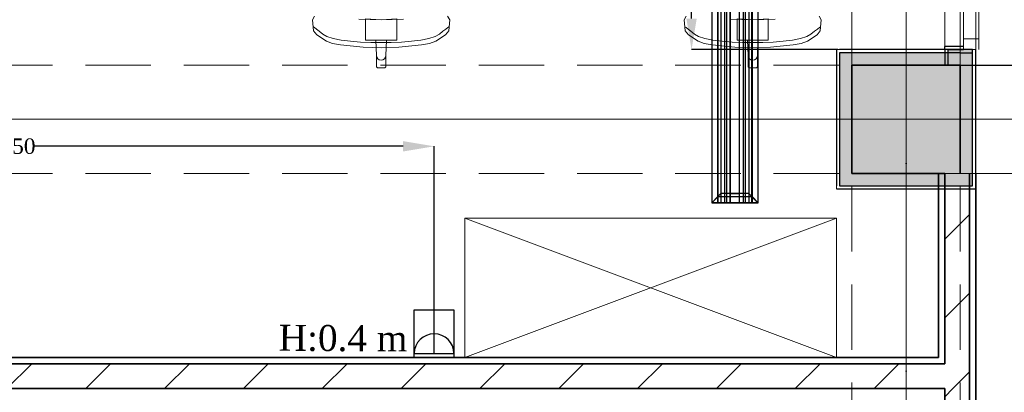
# Model space of a CAD drawing. Header units: inches. Extents: x -78787 to 29484, y -9517 to 23232.
# Tile 76 of 256: x -6531 to -3352, y -1239 to -35. Entities that reach past the tile are written whole.
import ezdxf
from ezdxf import colors
from ezdxf.entities.mleader import LeaderData, LeaderLine
from ezdxf.enums import TextEntityAlignment as Align
from ezdxf.math import Vec2, Vec3

# ---------------------------------------------------------------- set-up
doc = ezdxf.new("R2010")
doc.units = ezdxf.units.IN
doc.header["$MEASUREMENT"] = 0
doc.linetypes.add('Dot & Dashed', pattern=[670.277762, 317.5, -176.388889, 0, -176.388874])
doc.linetypes.add('Hidden', pattern=[317.5, 211.666667, -105.833333])
for name, color, linetype in [('- განათება', 7, 'Continuous'), ('- მექანიკური ნაწილი', 7, 'Continuous'), ('- საშტეფცელო როზეტები', 7, 'Continuous'), ('Edges', 7, 'Continuous'), ('New_Structural - Bearing', 7, 'Continuous'), ('Structural - Bearing', 7, 'Continuous'), ('Structural - Grid', 7, 'Continuous')]:
    doc.layers.add(name, color=color, linetype=linetype)
for name, color, linetype, lineweight in [('New_Archicad Windows_Pen_No__1', 7, 'Continuous', 13), ('New_Interior - Furniture _Pen_No__1', 7, 'Continuous', 13), ('New_Structural - Bearing_Pen_No__1', 7, 'Continuous', 13), ('New_Structural - Bearing_Pen_No__6', 5, 'Continuous', 35), ('Structural - Bearing_Pen_No__20', 1, 'Continuous', 0)]:
    doc.layers.add(name, color=color, linetype=linetype, lineweight=lineweight)
for name, color, linetype, lineweight, true_color in [('New_Structural - Bearing_Pen_No__255', 7, 'Continuous', 13, 0xe8e8e8), ('New_Structural - Bearing_Pen_No__5', 7, 'Continuous', 25, 0x40a5ff), ('New_Structural - Bearing_Pen_No__57', 7, 'Continuous', 25, 0xdcd214), ('Structural - Bearing_Pen_No__102', 7, 'Continuous', 13, 0xcccccc), ('Structural - Bearing_Pen_No__161', 7, 'Continuous', 13, 0x6a6a6a), ('Structural - Bearing_Pen_No__28', 7, 'Continuous', 35, 0xa80f02), ('Structural - Grid_Pen_No__81', 7, 'Continuous', 20, 0x6a6a6a)]:
    doc.layers.add(name, color=color, linetype=linetype, lineweight=lineweight, true_color=true_color)
doc.styles.add('CT', font='ARIALN.TTF', dxfattribs={"height": 200})
doc.styles.add('GENERATED_STYLE_2', font='txt')
doc.styles.get("Standard").update_dxf_attribs({"font": 'arial.ttf'})
doc.dimstyles.get("Standard").update_dxf_attribs({"dimtxt": 0.18, "dimasz": 0.18, "dimexe": 0.18, "dimexo": 0.0625, "dimgap": 0.09, "dimtad": 0, "dimtih": 1, "dimtoh": 1, "dimdec": 4, "dimzin": 0, "dimdsep": 46, "dimtxsty": 'Standard', "dimcen": 0.09, "dimadec": 0, "dimazin": 0, "dimtfac": 1, "dimtdec": 4, "dimtofl": 0, "dimtmove": 0, "dimatfit": 3, "dimfxl": 1, "dimtolj": 1, "dimtzin": 0, "dimarcsym": 0})
pattern_1 = [(45, (0, 0), (-127.2792, 127.2792), [])]

# ---------------------------------------------------------------- blocks, each defined once
blk = doc.blocks.new('Wall_32', base_point=(-28783.8, 14838))
at = {"layer": 'New_Structural - Bearing_Pen_No__57', "linetype": 'Continuous', "lineweight": 25, "true_color": 0xdcd214}
h = blk.add_hatch(dxfattribs=at)
h.set_pattern_fill('MASONRY_BLOCK', color=52, style=0, pattern_type=2)
h.set_pattern_definition(pattern_1)
h.paths.add_polyline_path([(-28803.8, 19873), (-28803.8, 20488), (-28883.8, 20488), (-28883.8, 19873)])
h = blk.add_hatch(dxfattribs=at)
h.set_pattern_fill('MASONRY_BLOCK', color=52, style=0, pattern_type=2)
h.set_pattern_definition(pattern_1)
h.paths.add_polyline_path([(-28883.8, 19873), (-28883.8, 19793), (-28803.8, 19793), (-28803.8, 19873)])
h = blk.add_hatch(dxfattribs=at)
h.set_pattern_fill('MASONRY_BLOCK', color=52, style=0, pattern_type=2)
h.set_pattern_definition(pattern_1)
h.paths.add_polyline_path([(-28883.8, 19793), (-28883.8, 14838), (-28803.8, 14838), (-28803.8, 19793)])
at = {"layer": 'New_Structural - Bearing_Pen_No__1', "color": 7, "linetype": 'Continuous', "lineweight": 13, "flags": 128}
for points in [[(-28803.8, 20488), (-28883.8, 20488)], [(-28783.8, 20488), (-28803.8, 20488)]]:
    blk.add_lwpolyline(points, dxfattribs=at)
at = {"layer": 'New_Structural - Bearing_Pen_No__6', "color": 5, "linetype": 'Continuous', "lineweight": 35}
for p, q in [((-28883.8, 20488), (-28883.8, 19873)), ((-28803.8, 19873), (-28803.8, 20488)), ((-28883.8, 19873), (-28903.8, 19873)), ((-28803.8, 19793), (-28803.8, 19873)), ((-28903.8, 19793), (-28883.8, 19793)), ((-28883.8, 19793), (-28883.8, 14838)), ((-28803.8, 14838), (-28803.8, 19793))]:
    blk.add_line(p, q, dxfattribs=at)
at = {"layer": 'New_Structural - Bearing_Pen_No__6', "color": 5, "linetype": 'Continuous', "lineweight": 35, "flags": 128}
for points in [[(-28903.8, 20488), (-28903.8, 19893)], [(-28783.8, 18460.3), (-28783.8, 20488)]]:
    blk.add_lwpolyline(points, dxfattribs=at)
blk = doc.blocks.new('Wall_34', base_point=(-28783.8, 19893))
at = {"layer": 'New_Structural - Bearing_Pen_No__57', "linetype": 'Continuous', "lineweight": 25, "true_color": 0xdcd214}
h = blk.add_hatch(dxfattribs=at)
h.set_pattern_fill('MASONRY_BLOCK', color=52, style=0, pattern_type=2)
h.set_pattern_definition(pattern_1)
h.paths.add_polyline_path([(-28903.8, 19873), (-35090.4, 19873), (-35090.4, 19793), (-28903.8, 19793)])
h = blk.add_hatch(dxfattribs=at)
h.set_pattern_fill('MASONRY_BLOCK', color=52, style=0, pattern_type=2)
h.set_pattern_definition(pattern_1)
h.paths.add_polyline_path([(-28903.8, 19873), (-28903.8, 19793), (-28883.8, 19793), (-28883.8, 19873)])
at = {"layer": 'New_Structural - Bearing_Pen_No__6', "color": 5, "linetype": 'Continuous', "lineweight": 35}
for p, q in [((-28903.8, 19873), (-35090.4, 19873)), ((-28883.8, 19873), (-28903.8, 19873)), ((-35090.4, 19793), (-28903.8, 19793)), ((-28903.8, 19793), (-28883.8, 19793))]:
    blk.add_line(p, q, dxfattribs=at)
at = {"layer": 'New_Structural - Bearing_Pen_No__6', "color": 5, "linetype": 'Continuous', "lineweight": 35, "flags": 128}
blk.add_lwpolyline([(-28903.8, 19893), (-35090.4, 19893)], dxfattribs=at)
blk = doc.blocks.new('Horizontal Multi-Sash Window_18')
at = {"layer": 'New_Archicad Windows_Pen_No__1', "color": 7, "linetype": 'Continuous', "lineweight": 13}
for p, q in [((-1543.2, 60), (-1533.2, 60)), ((-1533.2, 60), (1533.2, 60)), ((-1533.2, 0), (-1533.2, 60)), ((1543.2, 60), (1533.2, 60)), ((1533.2, 0), (1533.2, 60)), ((-1543.2, 0), (-1508.2, 0)), ((-1543.2, 0), (-1543.2, -30)), ((-1543.2, 0), (-1543.2, -30)), ((-1508.2, 0), (-1508.2, -50)), ((-1508.2, 0), (1508.2, 0)), ((1508.2, -50), (1508.2, 0)), ((1508.2, 0), (1543.2, 0)), ((1543.2, 0), (1543.2, -30)), ((1543.2, 0), (1543.2, -30)), ((-1543.2, -30), (-1543.2, -40)), ((-1543.2, -30), (-1543.2, -40)), ((1543.2, -30), (1543.2, -40)), ((1543.2, -30), (1543.2, -40)), ((-1543.2, -40), (1543.2, -40)), ((-1508.2, -50), (-1543.2, -50)), ((1508.2, -50), (-1508.2, -50)), ((1543.2, -50), (1508.2, -50))]:
    blk.add_line(p, q, dxfattribs=at)
blk = doc.blocks.new('Wall_105', base_point=(-28783.8, 20838))
at = {"layer": 'New_Structural - Bearing_Pen_No__57', "linetype": 'Continuous', "lineweight": 25, "true_color": 0xdcd214}
blk.add_hatch(color=52, dxfattribs=at).paths.add_polyline_path([(-28873.8, 20838), (-28793.8, 20838), (-28793.8, 20888), (-28823.8, 20888), (-28873.8, 20888)])
at = {"layer": 'New_Structural - Bearing_Pen_No__1', "color": 7, "linetype": 'Continuous', "lineweight": 13}
for p, q in [((-28823.8, 20888), (-28823.8, 20898)), ((-28823.8, 20888), (-28793.8, 20888)), ((-28793.8, 20888), (-28783.8, 20888))]:
    blk.add_line(p, q, dxfattribs=at)
at = {"layer": 'New_Structural - Bearing_Pen_No__1', "color": 7, "linetype": 'Continuous', "lineweight": 13, "flags": 128}
for points in [[(-28793.8, 20838), (-28833.8, 20838)], [(-28783.8, 20838), (-28793.8, 20838)]]:
    blk.add_lwpolyline(points, dxfattribs=at)
at = {"layer": 'New_Structural - Bearing_Pen_No__5', "color": 161, "linetype": 'Continuous', "lineweight": 25, "true_color": 0x40a5ff}
for p, q in [((-28823.8, 20898), (-28883.8, 20898)), ((-28883.8, 20888), (-28883.8, 20898)), ((-28873.8, 20888), (-28873.8, 20838)), ((-28873.8, 20888), (-28823.8, 20888)), ((-28793.8, 20838), (-28793.8, 20888))]:
    blk.add_line(p, q, dxfattribs=at)
at = {"layer": 'New_Structural - Bearing_Pen_No__5', "color": 161, "linetype": 'Continuous', "lineweight": 25, "true_color": 0x40a5ff, "flags": 128}
for points in [[(-28883.8, 20888), (-28883.8, 20838)], [(-28783.8, 20838), (-28783.8, 20888)]]:
    blk.add_lwpolyline(points, dxfattribs=at)
at = {"layer": 'New_Archicad Windows_Pen_No__1', "color": 7, "linetype": 'Continuous', "lineweight": 13, "zscale": 1000, "rotation": 90}
blk.add_blockref('Horizontal Multi-Sash Window_18', (-28823.8, 22431.1), dxfattribs=at)
blk = doc.blocks.new('Wall_179', base_point=(-28833.8, 20488))
at = {"layer": 'New_Structural - Bearing_Pen_No__255', "linetype": 'Continuous', "lineweight": 13, "true_color": 0xe8e8e8}
for points in [[(-29183.8, 20488), (-29223.8, 20488), (-29223.8, 20448)], [(-29183.8, 20488), (-29223.8, 20448), (-29183.8, 20448)], [(-28833.8, 20488), (-29183.8, 20488), (-29183.8, 20448), (-28833.8, 20448)], [(-28793.8, 20488), (-28833.8, 20488), (-28793.8, 20448)], [(-28833.8, 20488), (-28833.8, 20448), (-28793.8, 20448)]]:
    blk.add_hatch(color=254, dxfattribs=at).paths.add_polyline_path(points)
at = {"layer": 'New_Structural - Bearing_Pen_No__1', "color": 7, "linetype": 'Continuous', "lineweight": 13, "flags": 128}
for points in [[(-29233.8, 20438), (-29233.8, 20448)], [(-28783.8, 20438), (-28783.8, 20448)]]:
    blk.add_lwpolyline(points, dxfattribs=at)
at = {"layer": 'New_Structural - Bearing_Pen_No__5', "color": 161, "linetype": 'Continuous', "lineweight": 25, "true_color": 0x40a5ff}
for p, q in [((-29223.8, 20488), (-29223.8, 20448)), ((-28793.8, 20448), (-28793.8, 20488)), ((-29223.8, 20448), (-29183.8, 20448)), ((-29183.8, 20448), (-28833.8, 20448)), ((-28833.8, 20448), (-28793.8, 20448))]:
    blk.add_line(p, q, dxfattribs=at)
at = {"layer": 'New_Structural - Bearing_Pen_No__5', "color": 161, "linetype": 'Continuous', "lineweight": 25, "true_color": 0x40a5ff, "flags": 128}
blk.add_lwpolyline([(-29233.8, 20438), (-28783.8, 20438)], dxfattribs=at)
blk = doc.blocks.new('Wall_180', base_point=(-29183.8, 20488))
at = {"layer": 'New_Structural - Bearing_Pen_No__255', "linetype": 'Continuous', "lineweight": 13, "true_color": 0xe8e8e8}
for points in [[(-29223.8, 20878), (-29183.8, 20838), (-29183.8, 20878)], [(-29223.8, 20838), (-29183.8, 20838), (-29223.8, 20878)], [(-29223.8, 20838), (-29223.8, 20488), (-29183.8, 20488), (-29183.8, 20838)]]:
    blk.add_hatch(color=254, dxfattribs=at).paths.add_polyline_path(points)
at = {"layer": 'New_Structural - Bearing_Pen_No__1', "color": 7, "linetype": 'Continuous', "lineweight": 13, "flags": 128}
blk.add_lwpolyline([(-29233.8, 20888), (-29223.8, 20888)], dxfattribs=at)
at = {"layer": 'New_Structural - Bearing_Pen_No__5', "color": 161, "linetype": 'Continuous', "lineweight": 25, "true_color": 0x40a5ff}
for p, q in [((-29183.8, 20878), (-29223.8, 20878)), ((-29223.8, 20878), (-29223.8, 20838)), ((-29223.8, 20838), (-29223.8, 20488)), ((-29223.8, 20488), (-29223.8, 20448))]:
    blk.add_line(p, q, dxfattribs=at)
at = {"layer": 'New_Structural - Bearing_Pen_No__5', "color": 161, "linetype": 'Continuous', "lineweight": 25, "true_color": 0x40a5ff, "flags": 128}
blk.add_lwpolyline([(-29233.8, 20888), (-29233.8, 20448)], dxfattribs=at)
blk = doc.blocks.new('Wall_181', base_point=(-29183.8, 20838))
at = {"layer": 'New_Structural - Bearing_Pen_No__255', "linetype": 'Continuous', "lineweight": 13, "true_color": 0xe8e8e8}
blk.add_hatch(color=254, dxfattribs=at).paths.add_polyline_path([(-29183.8, 20838), (-28833.8, 20838), (-28833.8, 20878), (-29183.8, 20878)])
at = {"layer": 'New_Structural - Bearing_Pen_No__5', "color": 161, "linetype": 'Continuous', "lineweight": 25, "true_color": 0x40a5ff}
for p, q in [((-29183.8, 20878), (-29223.8, 20878)), ((-28833.8, 20878), (-29183.8, 20878)), ((-28793.8, 20888), (-28833.8, 20888)), ((-28833.8, 20878), (-28793.8, 20878))]:
    blk.add_line(p, q, dxfattribs=at)
at = {"layer": 'New_Structural - Bearing_Pen_No__5', "color": 161, "linetype": 'Continuous', "lineweight": 25, "true_color": 0x40a5ff, "flags": 128}
blk.add_lwpolyline([(-28833.8, 20888), (-29223.8, 20888)], dxfattribs=at)
blk = doc.blocks.new('Wall_204', base_point=(-28833.8, 20888))
at = {"layer": 'New_Structural - Bearing_Pen_No__255', "linetype": 'Continuous', "lineweight": 13, "true_color": 0xe8e8e8}
for points in [[(-28793.8, 20838), (-28793.8, 20878), (-28833.8, 20878), (-28833.8, 20838)], [(-28793.8, 20488), (-28793.8, 20838), (-28833.8, 20838), (-28833.8, 20488)]]:
    blk.add_hatch(color=254, dxfattribs=at).paths.add_polyline_path(points)
at = {"layer": 'New_Structural - Bearing_Pen_No__1', "color": 7, "linetype": 'Continuous', "lineweight": 13, "flags": 128}
for points in [[(-28833.8, 20888), (-28793.8, 20888)], [(-28793.8, 20888), (-28783.8, 20888)]]:
    blk.add_lwpolyline(points, dxfattribs=at)
at = {"layer": 'New_Structural - Bearing_Pen_No__5', "color": 161, "linetype": 'Continuous', "lineweight": 25, "true_color": 0x40a5ff}
for p, q in [((-28793.8, 20888), (-28833.8, 20888)), ((-28833.8, 20878), (-28793.8, 20878)), ((-28793.8, 20838), (-28793.8, 20878)), ((-28793.8, 20488), (-28793.8, 20838)), ((-28793.8, 20448), (-28793.8, 20488))]:
    blk.add_line(p, q, dxfattribs=at)
at = {"layer": 'New_Structural - Bearing_Pen_No__5', "color": 161, "linetype": 'Continuous', "lineweight": 25, "true_color": 0x40a5ff, "flags": 128}
blk.add_lwpolyline([(-28783.8, 20448), (-28783.8, 20888)], dxfattribs=at)
blk = doc.blocks.new('Column_17', base_point=(-29008.8, 20663))
at = {"layer": 'Structural - Bearing_Pen_No__161', "linetype": 'Continuous', "lineweight": 0, "true_color": 0x6a6a6a}
blk.add_hatch(color=251, dxfattribs=at).paths.add_polyline_path([(-28833.8, 20838), (-29183.8, 20838), (-29183.8, 20488), (-28883.8, 20488), (-28833.8, 20488)])
at = {"layer": 'Structural - Bearing_Pen_No__20', "color": 1, "linetype": 'Continuous', "lineweight": 0}
for p, q in [((-29008.8, 20743), (-29008.8, 20918)), ((-29088.8, 20663), (-29263.8, 20663)), ((-28928.8, 20663), (-28753.8, 20663)), ((-29008.8, 20583), (-29008.8, 20408))]:
    blk.add_line(p, q, dxfattribs=at)
blk.add_point((-29008.8, 20663), dxfattribs=at)
at = {"layer": 'Structural - Bearing_Pen_No__28', "color": 14, "linetype": 'Continuous', "lineweight": 35, "true_color": 0xa80f02, "flags": 128}
blk.add_lwpolyline([(-28833.8, 20488), (-28833.8, 20838), (-29183.8, 20838), (-29183.8, 20488), (-28883.8, 20488)], dxfattribs=at)
blk = doc.blocks.new('Wardrobe 01')
at = {"layer": 'New_Interior - Furniture _Pen_No__1', "color": 7, "linetype": 'Continuous', "lineweight": 13}
for p, q in [((1200, 0), (0, 450)), ((0, 0), (1200, 450))]:
    blk.add_line(p, q, dxfattribs=at)
at = {"layer": 'New_Interior - Furniture _Pen_No__1', "color": 7, "linetype": 'Continuous', "lineweight": 13, "flags": 128}
blk.add_lwpolyline([(0, 0), (1200, 0), (1200, 450), (0, 450)], close=True, dxfattribs=at)
blk = doc.blocks.new('Standard grid marker')
at = {"layer": 'Structural - Grid_Pen_No__81', "color": 251, "linetype": 'Continuous', "lineweight": 20, "true_color": 0x6a6a6a}
blk.add_line((1000, 0), (51328.1, 0), dxfattribs=at)
at = {"layer": 'Structural - Grid_Pen_No__81', "color": 251, "lineweight": 20, "true_color": 0x6a6a6a, "style": 'GENERATED_STYLE_2'}
for tag, p in [('AC_MarkerText_1_0', (-100, -144)), ('AC_MarkerText_1_1', (52428.1, -144))]:
    blk.add_attdef(tag, text='', height=100, rotation=180, dxfattribs=at).set_placement(p, align=Align.TOP_CENTER)
blk = doc.blocks.new('Standard grid marker_2')
at = {"layer": 'Structural - Grid_Pen_No__81', "color": 251, "linetype": 'Continuous', "lineweight": 20, "true_color": 0x6a6a6a}
blk.add_line((1000, 0), (27734.9, 0), dxfattribs=at)
at = {"layer": 'Structural - Grid_Pen_No__81', "color": 251, "lineweight": 20, "true_color": 0x6a6a6a, "style": 'GENERATED_STYLE_2'}
for tag, p in [('AC_MarkerText_1_0', (-1.5, -46.7)), ('AC_MarkerText_1_1', (28933.4, -46.7))]:
    blk.add_attdef(tag, text='', height=100, rotation=270, dxfattribs=at).set_placement(p, align=Align.TOP_CENTER)
blk = doc.blocks.new('Office Workstation Solo_2')
at = {"layer": 'New_Interior - Furniture _Pen_No__1', "color": 7, "linetype": 'Continuous', "lineweight": 13}
for p, q in [((-814.7, -1228.1), (-821.4, -1239.7)), ((-821.4, -1239.7), (-818.1, -1275.8)), ((-600, -1240.5), (-672.3, -1238.2)), ((-650.3, -1236.6), (-600, -1239.8)), ((-650.3, -1236.6), (-650.3, -1275.3)), ((-549.7, -1236.6), (-600, -1239.8)), ((-600, -1240.5), (-527.7, -1238.2)), ((-549.7, -1236.6), (-549.7, -1275.3)), ((-385.3, -1228.1), (-378.6, -1239.7)), ((-378.6, -1239.7), (-381.9, -1275.8)), ((-815, -1265.2), (-818.8, -1262.6)), ((-808.8, -1270.4), (-815, -1265.2)), ((-799.7, -1276.5), (-808.8, -1270.4)), ((-400.3, -1276.5), (-391.2, -1270.4)), ((-391.2, -1270.4), (-385, -1265.2)), ((-385, -1265.2), (-381.2, -1262.6)), ((-818.1, -1275.8), (-807.6, -1289)), ((-807.6, -1289), (-776.5, -1309)), ((-788, -1286.6), (-799.7, -1276.5)), ((-774.8, -1294.3), (-788, -1286.6)), ((-754.5, -1300.5), (-774.8, -1294.3)), ((-728.5, -1305.5), (-754.5, -1300.5)), ((-650.3, -1275.3), (-650.3, -1305.3)), ((-549.7, -1275.3), (-549.7, -1305.3)), ((-471.5, -1305.5), (-445.5, -1300.5)), ((-445.5, -1300.5), (-425.2, -1294.3)), ((-425.2, -1294.3), (-412, -1286.6)), ((-392.4, -1289), (-423.5, -1309)), ((-412, -1286.6), (-400.3, -1276.5)), ((-381.9, -1275.8), (-392.4, -1289)), ((-776.5, -1309), (-756.6, -1316.3)), ((-756.6, -1316.3), (-730.7, -1321.1)), ((-730.7, -1321.1), (-657.5, -1328.1)), ((-698.5, -1309.2), (-728.5, -1305.5)), ((-666.1, -1311.7), (-698.5, -1309.2)), ((-632.7, -1313.2), (-666.1, -1311.7)), ((-657.5, -1328.1), (-600, -1330.2)), ((-650.3, -1305.3), (-616.9, -1305.3)), ((-600, -1313.6), (-632.7, -1313.2)), ((-616.9, -1305.3), (-600, -1305.3)), ((-616.9, -1305.3), (-615.1, -1355.1)), ((-583.1, -1305.3), (-600, -1305.3)), ((-600, -1313.6), (-567.3, -1313.2)), ((-542.5, -1328.1), (-600, -1330.2)), ((-583.1, -1305.3), (-584.9, -1355.1)), ((-549.7, -1305.3), (-583.1, -1305.3)), ((-567.3, -1313.2), (-533.9, -1311.7)), ((-469.3, -1321.1), (-542.5, -1328.1)), ((-533.9, -1311.7), (-501.5, -1309.2)), ((-501.5, -1309.2), (-471.5, -1305.5)), ((-443.4, -1316.3), (-469.3, -1321.1)), ((-423.5, -1309), (-443.4, -1316.3)), ((-615.1, -1355.1), (-613.9, -1360.8)), ((-615.1, -1355.1), (-615.1, -1392)), ((-613.9, -1360.8), (-610.7, -1365.7)), ((-610.7, -1365.7), (-605.8, -1368.9)), ((-589.3, -1365.7), (-594.2, -1368.9)), ((-586.1, -1360.8), (-589.3, -1365.7)), ((-584.9, -1355.1), (-586.1, -1360.8)), ((-584.9, -1355.1), (-584.9, -1392)), ((-615.1, -1392), (-612.1, -1395)), ((-612.1, -1395), (-600, -1395)), ((-605.8, -1368.9), (-600, -1370.1)), ((-594.2, -1368.9), (-600, -1370.1)), ((-587.9, -1395), (-600, -1395)), ((-584.9, -1392), (-587.9, -1395))]:
    blk.add_line(p, q, dxfattribs=at)
blk = doc.blocks.new('Beam_6', base_point=(-29008.8, 14663))
at = {"layer": 'Structural - Bearing_Pen_No__102', "color": 254, "linetype": 'Dot & Dashed', "lineweight": 13, "true_color": 0xcccccc}
blk.add_line((-29008.8, 14663), (-29008.8, 32663), dxfattribs=at)
at = {"layer": 'Structural - Bearing_Pen_No__102', "color": 254, "linetype": 'Hidden', "lineweight": 13, "true_color": 0xcccccc}
for p, q in [((-29183.8, 20838), (-29183.8, 26488)), ((-28833.8, 20838), (-28833.8, 26488)), ((-29183.8, 14838), (-29183.8, 20488)), ((-28833.8, 14838), (-28833.8, 20488))]:
    blk.add_line(p, q, dxfattribs=at)
blk = doc.blocks.new('Beam_11', base_point=(-47008.8, 20663))
at = {"layer": 'Structural - Bearing_Pen_No__102', "color": 254, "linetype": 'Hidden', "lineweight": 13, "true_color": 0xcccccc}
for p, q in [((-34833.8, 20838), (-29183.8, 20838)), ((-28833.8, 20838), (-23183.8, 20838)), ((-34833.8, 20488), (-29183.8, 20488)), ((-28833.8, 20488), (-23183.8, 20488))]:
    blk.add_line(p, q, dxfattribs=at)
at = {"layer": 'Structural - Bearing_Pen_No__102', "color": 254, "linetype": 'Dot & Dashed', "lineweight": 13, "true_color": 0xcccccc}
blk.add_line((-47008.8, 20663), (991.2, 20663), dxfattribs=at)
blk = doc.blocks.new('- საშტეფცელო როზეტი IP22')
at = {"layer": '- საშტეფცელო როზეტები', "color": 5}
for p, q in [((8536.7, 3822.7), (8536.7, 3888.1)), ((8472.6, 3758.6), (8600.9, 3758.6))]:
    blk.add_line(p, q, dxfattribs=at)
blk.add_arc((8536.7, 3758.6), 64.1, 0, 180, dxfattribs=at)
blk = doc.blocks.new('1 ჩარჩო')
at = {"layer": '- საშტეფცელო როზეტები', "color": 5}
blk.add_lwpolyline([(7775.1, 3905.1), (7903.3, 3905.1), (7903.3, 3750.1), (7775.1, 3750.1)], close=True, dxfattribs=at)
blk = doc.blocks.new('lineardiffplan')
blk.add_lwpolyline([(393.1, 274.9), (1492.8, 274.9), (1492.8, 124.4), (393.1, 124.4)], close=True)
at = {"layer": 'Edges'}
for p, q in [((392.8, 274.9), (392.8, 274.6)), ((393.1, 274.9), (392.8, 274.9)), ((422.8, 244.9), (392.8, 274.9)), ((392.8, 274.6), (392.9, 274.5)), ((392.9, 125.2), (392.9, 274.5)), ((412.4, 255), (392.9, 274.5)), ((1492.8, 255.3), (392.9, 255.3)), ((392.9, 254.9), (1492.8, 254.9)), ((393.1, 274.9), (393.2, 274.8)), ((393.2, 274.8), (412.7, 255.3)), ((412.4, 144.7), (412.4, 255)), ((412.8, 254.6), (412.4, 255)), ((412.7, 255.3), (413.1, 254.9)), ((412.8, 145.1), (412.8, 254.6)), ((412.8, 254.6), (422.8, 244.6)), ((413.1, 254.9), (423.1, 244.9)), ((1472.5, 254.9), (1462.5, 244.9)), ((1462.8, 244.9), (1492.8, 274.9)), ((1462.9, 244.6), (1472.8, 254.5)), ((1472.9, 255.3), (1472.5, 254.9)), ((1472.8, 254.5), (1473.2, 254.9)), ((1472.8, 254.5), (1472.8, 145.3)), ((1472.9, 255.3), (1492.4, 274.8)), ((1473.2, 254.9), (1492.8, 274.5)), ((1473.2, 144.9), (1473.2, 254.9)), ((1492.4, 274.8), (1492.5, 274.9)), ((1492.8, 274.9), (1492.5, 274.9)), ((1492.8, 274.5), (1492.8, 274.9)), ((1492.8, 274.5), (1492.8, 274.5)), ((1492.8, 125.4), (1492.8, 274.5)), ((392.9, 244.9), (1492.8, 244.9)), ((392.9, 233.2), (1492.8, 233.2)), ((392.9, 233), (1492.8, 233)), ((392.9, 226.8), (1492.8, 226.8)), ((392.9, 226.5), (1492.8, 226.5)), ((422.8, 244.6), (422.8, 244.9)), ((422.8, 244.9), (423.1, 244.9)), ((422.8, 244.6), (422.8, 244.6)), ((422.8, 244.6), (422.8, 233.2)), ((422.8, 233), (422.8, 233.2)), ((422.8, 226.8), (422.8, 233)), ((422.8, 226.5), (422.8, 226.8)), ((422.8, 214.9), (422.8, 226.5)), ((423.1, 244.9), (423.1, 244.9)), ((1462.5, 244.9), (1462.5, 244.9)), ((1462.5, 244.9), (1462.8, 244.9)), ((1462.8, 244.9), (1462.9, 244.6)), ((1462.8, 244.5), (1462.9, 244.6)), ((1462.8, 233.2), (1462.8, 244.5)), ((1462.8, 233), (1462.8, 233.2)), ((1462.8, 226.8), (1462.8, 233)), ((1462.8, 226.5), (1462.8, 226.8)), ((1462.8, 214.9), (1462.8, 226.5)), ((392.9, 214.9), (1492.8, 214.9)), ((1492.8, 214.8), (392.9, 214.8)), ((422.4, 214.9), (422.3, 214.9)), ((422.8, 214.9), (422.4, 214.9)), ((422.8, 184.9), (422.8, 214.9)), ((423.2, 214.9), (422.8, 214.9)), ((423.2, 214.8), (422.8, 214.9)), ((423.2, 214.8), (423.2, 214.9)), ((423.2, 214.8), (423.2, 184.9)), ((1462.8, 214.9), (1462.4, 214.9)), ((1462.4, 214.9), (1462.4, 214.8)), ((1462.8, 214.9), (1462.4, 214.8)), ((1462.4, 184.9), (1462.4, 214.8)), ((1462.8, 214.9), (1462.8, 184.9)), ((1462.8, 214.9), (1463.2, 214.9)), ((1463.2, 214.9), (1463.3, 214.9)), ((1492.8, 184.9), (392.9, 184.9)), ((392.9, 173.2), (1492.8, 173.2)), ((392.9, 173), (1492.8, 173)), ((392.9, 166.8), (1492.8, 166.8)), ((392.9, 166.5), (1492.8, 166.5)), ((422.4, 184.9), (422.3, 184.9)), ((422.8, 184.9), (422.4, 184.9)), ((422.8, 184.9), (423.2, 184.9)), ((422.8, 173.2), (422.8, 184.9)), ((422.8, 173), (422.8, 173.2)), ((422.8, 173), (422.8, 166.8)), ((422.8, 166.5), (422.8, 166.8)), ((422.8, 155.1), (422.8, 166.5)), ((1462.4, 184.9), (1462.8, 184.9)), ((1462.8, 173.2), (1462.8, 184.9)), ((1463.2, 184.9), (1462.8, 184.9)), ((1462.8, 173), (1462.8, 173.2)), ((1462.8, 166.8), (1462.8, 173)), ((1462.8, 166.5), (1462.8, 166.8)), ((1462.8, 155.3), (1462.8, 166.5)), ((1463.2, 184.9), (1463.3, 184.9)), ((392.8, 124.9), (422.8, 154.9)), ((392.9, 154.9), (1492.8, 154.9)), ((1492.8, 144.9), (392.9, 144.9)), ((392.9, 125.2), (412.4, 144.7)), ((392.9, 144.5), (1492.8, 144.5)), ((412.7, 144.5), (393.2, 124.9)), ((412.8, 145.1), (412.4, 144.7)), ((412.7, 144.5), (413.1, 144.9)), ((412.8, 145.1), (422.8, 155.1)), ((423.1, 154.8), (413.1, 144.9)), ((422.8, 154.9), (422.8, 155.1)), ((422.8, 155.1), (422.8, 155.1)), ((423.1, 154.8), (422.8, 154.9)), ((423.1, 154.8), (423.1, 154.9)), ((1462.5, 154.8), (1462.4, 154.9)), ((1462.8, 154.9), (1462.5, 154.8)), ((1462.5, 154.8), (1472.4, 144.9)), ((1462.9, 155.2), (1462.8, 155.3)), ((1462.9, 155.2), (1462.8, 154.9)), ((1462.8, 154.9), (1492.8, 124.9)), ((1472.8, 145.3), (1462.9, 155.2)), ((1472.4, 144.9), (1472.8, 144.5)), ((1473.2, 144.9), (1472.8, 145.3)), ((1472.8, 144.5), (1492.4, 124.9)), ((1473.2, 144.9), (1492.8, 125.4)), ((392.9, 125.2), (392.8, 125.1)), ((392.8, 125.1), (392.8, 124.9)), ((392.8, 124.9), (393.1, 124.9)), ((393.2, 124.9), (393.1, 124.9)), ((1492.4, 124.9), (1492.8, 124.9)), ((1492.4, 124.9), (1492.4, 124.9)), ((1492.8, 125.3), (1492.8, 125.4)), ((1492.8, 124.9), (1492.8, 125.3))]:
    blk.add_line(p, q, dxfattribs=at)
blk = doc.blocks.new('_DotSmall')
at = {"color": 0, "linetype": 'ByBlock', "const_width": 0.5}
blk.add_lwpolyline([(-0.0625, 0, 1), (0.0625, 0, 1)], format="xyb", close=True, dxfattribs=at)
blk = doc.blocks.new('*D705')
at = {"layer": '- განათება', "color": 0, "lineweight": -2, "transparency": 16777216}
for p, q in [((-4043.9, 476.4), (-4361.8, 476.4)), ((-4361.7, 376.4), (-4361.7, 139.6)), ((-4361.7, -31.6), (-4361.7, 88.3)), ((-3889.1, -131.6), (-4361.8, -131.6))]:
    blk.add_line(p, q, dxfattribs=at)
at = {"layer": '- განათება', "color": 0, "transparency": 16777216}
for points in [[(-4378.3, 376.4), (-4345, 376.4), (-4361.7, 476.4)], [(-4378.3, -31.6), (-4345, -31.6), (-4361.7, -131.6)]]:
    blk.add_solid(points, dxfattribs=at)
at = {"layer": 'Defpoints', "color": 0, "transparency": 16777216}
for p in [(-4043.9, 476.4), (-4361.7, -131.6), (-3889.1, -131.6)]:
    blk.add_point(p, dxfattribs=at)
at = {"layer": '- განათება', "color": 0, "transparency": 16777216, "insert": (-4361.7, 114), "char_height": 50, "attachment_point": 5}
blk.add_mtext('\\A1;{\\fSylfaen|b0|i0|c0|p18;608.0302}', dxfattribs=at)
blk = doc.blocks.new('*D1205')
at = {"layer": '- საშტეფცელო როზეტები', "color": 0, "lineweight": -2, "transparency": 16777216}
for p, q in [((-8126.5, -1113.8), (-8126.5, -443.8)), ((-8026.5, -444), (-6792.8, -444)), ((-5293, -444), (-6488.2, -444)), ((-5193, -1113.8), (-5193, -443.8))]:
    blk.add_line(p, q, dxfattribs=at)
at = {"layer": '- საშტეფცელო როზეტები', "color": 0, "transparency": 16777216}
for points in [[(-8026.5, -427.3), (-8026.5, -460.7), (-8126.5, -444)], [(-5293, -427.3), (-5293, -460.7), (-5193, -444)]]:
    blk.add_solid(points, dxfattribs=at)
at = {"layer": 'Defpoints', "color": 0, "transparency": 16777216}
for p in [(-5193, -444), (-8126.5, -1113.9), (-5193, -1113.9)]:
    blk.add_point(p, dxfattribs=at)
at = {"layer": '- საშტეფცელო როზეტები', "color": 0, "transparency": 16777216, "insert": (-6640.5, -444), "char_height": 50, "attachment_point": 5}
blk.add_mtext('\\A1;{\\fSylfaen|b0|i0|c0|p18;2933.5750}', dxfattribs=at)
blk = doc.blocks.new('*D1306')
at = {"layer": '- საშტეფცელო როზეტები', "color": 0, "lineweight": -2, "transparency": 16777216}
for p, q in [((-1453.5, 1488.6), (-2711.5, 1488.6)), ((-2711.3, 1388.6), (-2711.3, 619.1)), ((-2711.3, -81.6), (-2711.3, 567.8)), ((-3494, -181.6), (-2711.1, -181.6))]:
    blk.add_line(p, q, dxfattribs=at)
at = {"layer": '- საშტეფცელო როზეტები', "color": 0, "transparency": 16777216}
for points in [[(-2728, 1388.6), (-2694.6, 1388.6), (-2711.3, 1488.6)], [(-2728, -81.6), (-2694.6, -81.6), (-2711.3, -181.6)]]:
    blk.add_solid(points, dxfattribs=at)
at = {"layer": 'Defpoints', "color": 0, "transparency": 16777216}
for p in [(-1453.4, 1488.6), (-3494.1, -181.6), (-2711.3, -181.6)]:
    blk.add_point(p, dxfattribs=at)
at = {"layer": '- საშტეფცელო როზეტები', "color": 0, "transparency": 16777216, "insert": (-2711.3, 593.5), "char_height": 50, "attachment_point": 5}
blk.add_mtext('\\A1;{\\fSylfaen|b0|i0|c0|p18;1670.2073}', dxfattribs=at)

msp = doc.modelspace()

# ---------------------------------------------------------------- block references
at = {"layer": '- მექანიკური ნაწილი', "xscale": -1, "rotation": 90}
msp.add_blockref('lineardiffplan', (-4021.82676, 866.26738), dxfattribs=at)
at = {"layer": '- საშტეფცელო როზეტები'}
for name, p in [('1 ჩარჩო', (-13032.16945, -4876.8913)), ('- საშტეფცელო როზეტი IP22', (-13729.70338, -4872.41466))]:
    msp.add_blockref(name, p, dxfattribs=at)
at = {"layer": 'New_Interior - Furniture _Pen_No__1', "color": 7, "linetype": 'Continuous', "lineweight": 13, "xscale": -1, "zscale": 1000}
for p in [(-5964.06848, 1204.66871), (-4764.06848, 1204.66871)]:
    msp.add_blockref('Office Workstation Solo_2', p, dxfattribs=at)
at = {"layer": 'New_Interior - Furniture _Pen_No__1', "color": 7, "linetype": 'Continuous', "lineweight": 13, "zscale": 1000, "rotation": 180}
msp.add_blockref('Wardrobe 01', (-3894.06848, -676.57882), dxfattribs=at)
at = {"layer": 'New_Structural - Bearing', "color": 7, "lineweight": 35}
for name, p in [('Wall_105', (-3444.06848, -181.64486)), ('Wall_180', (-3844.06848, -531.64486)), ('Wall_181', (-3844.06848, -181.64486)), ('Wall_204', (-3494.06848, -131.64486)), ('Wall_179', (-3494.06848, -531.64486)), ('Wall_32', (-3444.06848, -6181.64486)), ('Wall_34', (-3444.06848, -1126.57882))]:
    msp.add_blockref(name, p, dxfattribs=at)
at = {"layer": 'Structural - Bearing', "color": 254, "lineweight": 13, "true_color": 0xcccccc}
for name, p in [('Beam_6', (-3669.06848, -6356.64486)), ('Beam_11', (-21669.06848, -356.64486))]:
    msp.add_blockref(name, p, dxfattribs=at)
at = {"layer": 'Structural - Bearing', "color": 14, "lineweight": 35, "true_color": 0xa80f02}
msp.add_blockref('Column_17', (-3669.06848, -356.64486), dxfattribs=at)
at = {"layer": 'Structural - Grid', "color": 8, "linetype": 'Continuous', "lineweight": 15, "zscale": 1000}
for name, p, rotation in [('Standard grid marker_2', (-3669.06848, -9316.57065), 90), ('Standard grid marker', (29284.00379, -356.64486), 180)]:
    msp.add_blockref(name, p, dxfattribs=dict(at, rotation=rotation))

# ---------------------------------------------------------------- texts
at = {"layer": '- საშტეფცელო როზეტები', "color": 5, "insert": (-5278.92619, -1022.77142), "char_height": 83.9644685, "attachment_point": 3, "rotation": 359.68932566}
msp.add_mtext_dynamic_manual_height_columns('{\\fSylfaen|b0|i0|c0|p18;H:0.4 m}', width=710.9466492, gutter_width=1.70068, heights=[0], dxfattribs=at)

# ---------------------------------------------------------------- dimensions: what is measured, and where the dimension line sits
at = {"layer": '- განათება', "color": 1}
dim = msp.add_linear_dim(base=(-4361.65169, -131.64486), p1=(-4043.86912, 476.38533), p2=(-3889.06848, -131.64486), angle=270, text='{\\fSylfaen|b0|i0|c0|p18;<>}', dimstyle='Standard', override={"dimtxt": 50, "dimasz": 100}, dxfattribs=at)
dim.commit()
dim.dimension.update_dxf_attribs({"geometry": '*D705', "text_midpoint": (-4361.65169, 113.96648), "dimtype": 160})
at = {"layer": '- საშტეფცელო როზეტები', "color": 1}
dim = msp.add_linear_dim(base=(-2711.29256, -181.64488), p1=(-1453.42161, 1488.56246), p2=(-3494.06849, -181.64488), angle=270, text='{\\fSylfaen|b0|i0|c0|p18;<>}', dimstyle='Standard', override={"dimtxt": 50, "dimasz": 100}, dxfattribs=at)
dim.commit()
dim.dimension.update_dxf_attribs({"geometry": '*D1306', "text_midpoint": (-2711.29256, 593.4707), "dimtype": 160})
dim = msp.add_linear_dim(base=(-5192.9618, -444), p1=(-8126.53677, -1113.85768), p2=(-5192.9618, -1113.85768), text='{\\fSylfaen|b0|i0|c0|p18;<>}', dimstyle='Standard', override={"dimtxt": 50, "dimasz": 100}, dxfattribs=at)
dim.commit()
dim.dimension.update_dxf_attribs({"geometry": '*D1205', "text_midpoint": (-6640.5, -444), "dimtype": 160})

# ---------------------------------------------------------------- leaders
at = {"layer": '- მექანიკური ნაწილი', "color": 7}
ml = msp.add_multileader_mtext('Standard', dxfattribs=at)
ml.set_content('{\\fSylfaen|b1|i0|c0|p18;\\C1;DB-HVAC\\C7;  \\fSylfaen|b0|i0|c0|p18;\\C1;QF-15          \\C7;N2XH-3X2.5}', color=7, style='CT')
ml.set_leader_properties()
ml.set_arrow_properties(name='DOTSMALL')
ml.build(insert=Vec2(0, 0))
ml.multileader.update_dxf_attribs({"has_dogleg": 0, "text_left_attachment_type": 6, "text_right_attachment_type": 6, "dogleg_length": 9, "arrow_head_size": 172.53719})
ctx = ml.context
ctx.base_point, ctx.char_height, ctx.arrow_head_size, ctx.landing_gap_size, ctx.plane_origin = Vec3(-7586.20887, -1941.40203), 171.3007828, 172.53719, 57.5124, Vec3(-24326.78255, -12426.92595)
ctx.left_attachment, ctx.right_attachment, ctx.text_align_type = 6, 6, 1
notes = []
notes.append((ctx, [(1, (1, 1, 0), (-7595.20887, -1941.40203), (1, 0), 9, [(2, [(-7043, 1186.5)], 0, [])])]))
ctx.mtext.insert, ctx.mtext.width, ctx.mtext.defined_height, ctx.mtext.alignment, ctx.mtext.flow_direction = Vec3(-6588.5, -1735.84109), 2531.4263669, 243.98464, 2, 5
for ctx, leaders in notes:
    for number, flags, end, landing, length, lines in leaders:
        leader = LeaderData()
        leader.index, (leader.has_last_leader_line, leader.has_dogleg_vector, leader.attachment_direction) = number, flags
        leader.last_leader_point, leader.dogleg_vector, leader.dogleg_length = Vec3(end), Vec3(landing), length
        for number, points, colour, breaks in lines:
            line = LeaderLine()
            line.index, line.vertices, line.color, line.breaks = number, Vec3.list(points), colors.encode_raw_color(colour), breaks
            leader.lines.append(line)
        ctx.leaders.append(leader)

doc.saveas('drawing.dxf')
